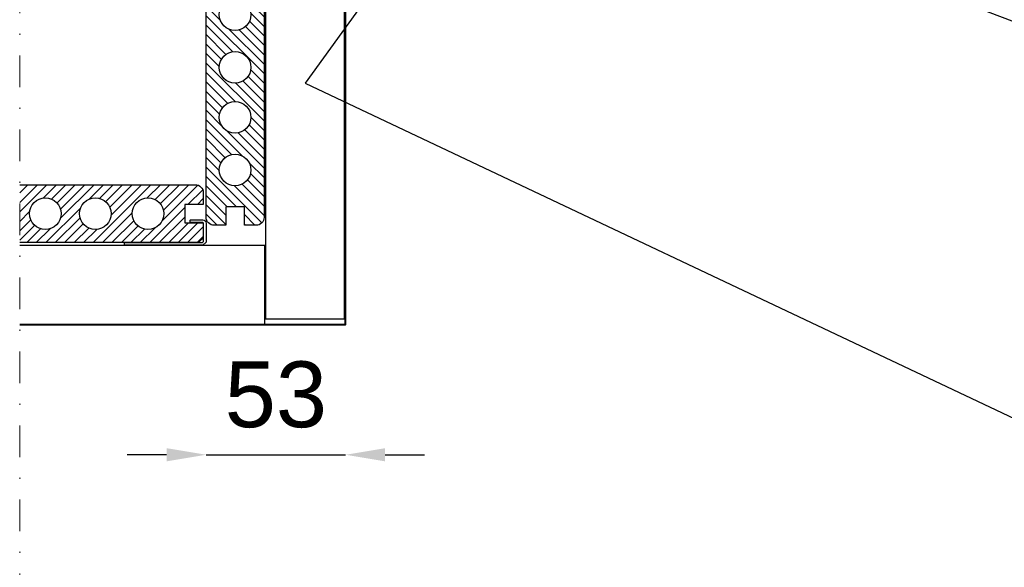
# Model space of a CAD drawing. Header units: millimetres. Extents: x -1898 to 1013, y -439 to 713.
# Tile 3 of 54: x -158 to 216, y 23 to 231. Entities that reach past the tile are written whole.
import ezdxf
from ezdxf import colors
from ezdxf.entities.mleader import LeaderData, LeaderLine
from ezdxf.math import Vec2, Vec3

# ---------------------------------------------------------------- set-up
doc = ezdxf.new("R2010")
doc.units = ezdxf.units.MM
doc.linetypes.add('Dash dot', pattern=[1.4, 0.6, -0.4, 0, -0.4])
for name, color, linetype, lineweight in [('A-ANNO-DIMS', 7, 'Continuous', 9), ('A-ANNO-SYMB', 7, 'Continuous', 9), ('ecoteak_schody', 7, 'Continuous', 40), ('G-ANNO-DIMS', 7, 'Continuous', 9)]:
    doc.layers.add(name, color=color, linetype=linetype, lineweight=lineweight)
doc.layers.add('ecoteak_profil', color=2, linetype='Continuous')
doc.layers.add('ecoteak_szraf', color=8, linetype='Continuous')
doc.styles.add('ID_Arial_skala 1 100', font='arial.ttf', dxfattribs={"height": 25})
doc.dimstyles.new('ID_Arial skala 1 100_strzalki', dxfattribs={"dimscale": 30.48, "dimtxt": 25, "dimasz": 0.492126, "dimexe": 0.492126, "dimexo": 0.492126, "dimgap": 0.328084, "dimtad": 1, "dimdec": 0, "dimzin": 0, "dimdsep": 46, "dimtxsty": 'ID_Arial_skala 1 100', "dimblk2": 'OBLIQUE', "dimcen": 0.09, "dimdle": 0.328084, "dimse1": 1, "dimse2": 1, "dimazin": 0, "dimtfac": 1, "dimtdec": 0, "dimtix": 1, "dimtmove": 0, "dimatfit": 3, "dimfxl": 1, "dimtvp": 1, "dimtfill": 1, "dimtolj": 1, "dimtzin": 0, "dimarcsym": 2})

# ---------------------------------------------------------------- blocks, each defined once
blk = doc.blocks.new('A$Cec00c39f')
at = {"layer": 'ecoteak_szraf'}
h = blk.add_hatch(dxfattribs=at)
h.set_pattern_fill('LINE', color=256, scale=0.8, angle=45, style=0)
h.set_pattern_definition([(45, (70, -93.1085), (-1.79605, 1.79605), [])])
h.paths.add_polyline_path([(140, -4.5), (140, 0), (133, 0), (133, 7), (140, 7), (140, 11.5, 0.414214), (137, 14.5), (70, 14.5), (3, 14.5, 0.414214), (0, 11.5), (0, 7), (7, 7), (7, 0), (0, 0), (0, -4.5, 0.414214), (3, -7.5), (70, -7.5), (137, -7.5, 0.414214)])
h.paths.add_polyline_path([(54, 3.5, -1), (66, 3.5, -1)], flags=16)
h.paths.add_polyline_path([(35, 3.5, -1), (47, 3.5, -1)], flags=16)
h.paths.add_polyline_path([(15, 3.5, -1), (27, 3.5, -1)], flags=16)
h.paths.add_polyline_path([(93, 3.5, -1), (105, 3.5, -1)], flags=16)
h.paths.add_polyline_path([(113, 3.5, -1), (125, 3.5, -1)], flags=16)
h.paths.add_polyline_path([(74, 3.5, -1), (86, 3.5, -1)], flags=16)
at = {"layer": 'ecoteak_profil'}
blk.add_lwpolyline([(70, 14.5), (137, 14.5, -0.414214), (140, 11.5), (140, 7), (133, 7), (133, 0), (140, 0), (140, -4.5, -0.414214), (137, -7.5), (70, -7.5), (3, -7.5, -0.414214), (0, -4.5), (0, 0), (7, 0), (7, 7), (0, 7), (0, 11.5, -0.414214), (3, 14.5)], format="xyb", close=True, dxfattribs=at)
for centre in [(21, 3.5), (41, 3.5), (60, 3.5), (80, 3.5), (99, 3.5), (119, 3.5)]:
    blk.add_circle(centre, 6, dxfattribs=at)
blk = doc.blocks.new('*D172')
at = {"layer": 'A-ANNO-DIMS', "color": 0, "lineweight": -2, "transparency": 16777216}
for p, q in [((-102.19, 65.56), (-117.19, 65.56)), ((-87.19, 65.56), (-34.24, 65.56)), ((-19.24, 65.56), (-4.24, 65.56))]:
    blk.add_line(p, q, dxfattribs=at)
at = {"layer": 'A-ANNO-DIMS', "color": 0, "transparency": 16777216}
for points in [[(-102.19, 68.06), (-102.19, 63.06), (-87.19, 65.56)], [(-19.24, 68.06), (-19.24, 63.06), (-34.24, 65.56)]]:
    blk.add_solid(points, dxfattribs=at)
at = {"layer": 'Defpoints', "color": 0, "transparency": 16777216}
for p in [(-87.19, 182.32), (-34.24, 182.32), (-34.24, 65.56)]:
    blk.add_point(p, dxfattribs=at)
at = {"layer": 'A-ANNO-DIMS', "color": 0, "transparency": 16777216, "insert": (-60.71, 88.34), "char_height": 25, "attachment_point": 5, "style": 'ID_Arial_skala 1 100', "bg_fill": 3, "box_fill_scale": 1.1, "bg_fill_color": 256, "bg_fill_true_color": 13158600, "bg_fill_transparency": 0}
blk.add_mtext('\\A1;53', dxfattribs=at)
blk = doc.blocks.new('_Oblique')
at = {"color": 0, "linetype": 'ByBlock', "lineweight": -2}
blk.add_line((-0.5, -0.5), (0.5, 0.5), dxfattribs=at)
blk = doc.blocks.new('_Open90')
at = {"color": 0, "linetype": 'ByBlock', "lineweight": -2}
for p, q in [((-0.5, 0.5), (0, 0)), ((0, 0), (-1, 0)), ((0, 0), (-0.5, -0.5))]:
    blk.add_line(p, q, dxfattribs=at)

msp = doc.modelspace()

# ---------------------------------------------------------------- hatches: boundary and pattern name
at = {"layer": 'ecoteak_szraf'}
h = msp.add_hatch(dxfattribs=at)
h.set_pattern_fill('LINE', color=256, scale=0.8, angle=45, style=0)
h.set_pattern_definition([(45, (-158.2838, 60.5414), (-1.79605, 1.79605), [])])
h.paths.add_polyline_path([(-135.28, 157.15, -1), (-123.28, 157.15, -1)], flags=16)
h.paths.add_polyline_path([(-115.28, 157.15, -1), (-103.28, 157.15, -1)], flags=16)
h.paths.add_polyline_path([(-154.28, 157.15, -1), (-142.28, 157.15, -1)], flags=16)
edge = h.paths.add_edge_path()
edge.add_line((-157.99, 168.15), (-157.99, 146.15))
edge.add_line((-157.99, 146.15), (-91.28, 146.15))
edge.add_arc((-91.28, 149.15), 3, 270, 360)
edge.add_line((-88.28, 149.15), (-88.28, 153.65))
edge.add_line((-88.28, 153.65), (-95.28, 153.65))
edge.add_line((-95.28, 153.65), (-95.28, 160.65))
edge.add_line((-95.28, 160.65), (-88.28, 160.65))
edge.add_line((-88.28, 160.65), (-88.28, 165.15))
edge.add_arc((-91.28, 165.15), 3, 0, 90)
edge.add_line((-91.28, 168.15), (-157.99, 168.15))

# ---------------------------------------------------------------- linework, layer by layer
at = {"layer": 'A-ANNO-SYMB', "linetype": 'Dash dot', "ltscale": 20}
msp.add_lwpolyline([(-127.99, -252.61), (585.61, -252.61, 0.414214), (615.61, -222.61), (615.61, 638.68, 0.414214), (585.61, 668.68), (-127.99, 668.68, 0.414214), (-157.99, 638.68), (-157.99, -222.61, 0.414214)], format="xyb", close=True, dxfattribs=at)
at = {"layer": 'ecoteak_profil'}
msp.add_lwpolyline([(-64.61, 117.2), (-34.61, 117.2), (-34.61, 296.19), (-64.61, 296.19)], close=True, dxfattribs=at)
msp.add_lwpolyline([(-157.99, 168.15), (-91.28, 168.15, -0.414214), (-88.28, 165.15), (-88.28, 160.65), (-95.28, 160.65), (-95.28, 153.65), (-88.28, 153.65), (-88.28, 149.15, -0.414214), (-91.28, 146.15), (-157.99, 146.15)], format="xyb", dxfattribs=at)
msp.add_lwpolyline([(-93.1, 153.76), (-93.2, 153.86), (-93.2, 154.66), (-93.1, 154.76), (-88.39, 154.76, -0.385482), (-87.2, 153.57), (-87.2, 146.35), (-88.39, 145.16), (-118.11, 145.16), (-118.2, 145.26), (-118.2, 146.06), (-118.1, 146.16), (-88.57, 146.16), (-88.2, 146.53), (-88.2, 153.39, 0.446584), (-88.67, 153.76)], format="xyb", close=True, dxfattribs=at)
msp.add_lwpolyline([(-157.99, 115.09), (-64.85, 115.09), (-64.85, 145.09), (-157.99, 145.09)], dxfattribs=at)
for centre in [(-148.28, 157.15), (-129.28, 157.15), (-109.28, 157.15)]:
    msp.add_circle(centre, 6, dxfattribs=at)
at = {"layer": 'ecoteak_schody'}
msp.add_lwpolyline([(-157.99, 115.09), (-34.24, 115.09), (-34.24, 265.06), (246.11, 265.06), (246.11, 415.17), (528.46, 415.17), (528.46, 565.28), (615.61, 565.28)], dxfattribs=at)

# ---------------------------------------------------------------- block references
at = {"layer": 'ecoteak_profil', "rotation": 90}
msp.add_blockref('A$Cec00c39f', (-72.69, 152.73), dxfattribs=at)

# ---------------------------------------------------------------- leaders
at = {"layer": 'G-ANNO-DIMS'}
ml = msp.add_multileader_mtext('Standard', dxfattribs=at)
ml.set_content('KLIPS STARTOWY', color=256, style='ID_Arial_skala 1 100')
ml.set_leader_properties()
ml.set_arrow_properties(name='OPEN90')
ml.build(insert=Vec2(0, 0))
ml.multileader.update_dxf_attribs({"text_right_attachment_type": 6, "dogleg_length": 0.36, "arrow_head_size": 25})
ctx = ml.context
ctx.base_point, ctx.char_height, ctx.arrow_head_size, ctx.landing_gap_size, ctx.plane_origin = Vec3(686.6, 206.18), 25, 25, 0.09, Vec3(528.06, 199.04)
ctx.right_attachment = 6
notes = []
notes.append((ctx, [(0, (1, 1, 0), (575.12, 206.18), (1, 0), 111.48, [(1, [(193.16, 296.32), (214.82, 441.1)], 0, [])])]))
ctx.mtext.insert, ctx.mtext.flow_direction = Vec3(686.69, 218.89), 5
ml = msp.add_multileader_mtext('Standard', dxfattribs=at)
ml.set_content('KLIPS MONTAŻOWY', color=256, style='ID_Arial_skala 1 100')
ml.set_leader_properties()
ml.set_arrow_properties(name='OPEN90')
ml.build(insert=Vec2(0, 0))
ml.multileader.update_dxf_attribs({"text_right_attachment_type": 6, "dogleg_length": 0.36, "arrow_head_size": 25})
ctx = ml.context
ctx.base_point, ctx.char_height, ctx.arrow_head_size, ctx.landing_gap_size, ctx.plane_origin = Vec3(686.6, 95.23), 25, 25, 0.09, Vec3(528.06, 88.09)
ctx.right_attachment = 6
notes.append((ctx, [(0, (1, 1, 0), (575.12, 95.23), (1, 0), 111.48, [(0, [(48.3, 295.09)], 0, [])])]))
ctx.mtext.insert, ctx.mtext.flow_direction = Vec3(686.69, 107.94), 5
for ctx, leaders in notes:
    for number, flags, end, landing, length, lines in leaders:
        leader = LeaderData()
        leader.index, (leader.has_last_leader_line, leader.has_dogleg_vector, leader.attachment_direction) = number, flags
        leader.last_leader_point, leader.dogleg_vector, leader.dogleg_length = Vec3(end), Vec3(landing), length
        for number, points, colour, breaks in lines:
            line = LeaderLine()
            line.index, line.vertices, line.color, line.breaks = number, Vec3.list(points), colors.encode_raw_color(colour), breaks
            leader.lines.append(line)
        ctx.leaders.append(leader)

# ---------------------------------------------------------------- next in the draw order: dimensions: what is measured, and where the dimension line sits
at = {"layer": 'A-ANNO-DIMS'}
dim = msp.add_linear_dim(base=(-34.24, 65.56), p1=(-87.19, 182.32), p2=(-34.24, 182.32), dimstyle='ID_Arial skala 1 100_strzalki', override={"dimpost": '<>'}, dxfattribs=at)
dim.commit()
dim.dimension.update_dxf_attribs({"geometry": '*D172', "text_midpoint": (-60.71, 88.34)})

# ---------------------------------------------------------------- next in the draw order: leaders
at = {"layer": 'G-ANNO-DIMS'}
ml = msp.add_multileader_mtext('Standard', dxfattribs=at)
ml.set_content('LEGAR SYSTEMOWY\\PLD5030', color=256, style='ID_Arial_skala 1 100')
ml.set_leader_properties()
ml.set_arrow_properties(name='OPEN90')
ml.build(insert=Vec2(0, 0))
ml.multileader.update_dxf_attribs({"text_right_attachment_type": 6, "dogleg_length": 0.36, "arrow_head_size": 25})
ctx = ml.context
ctx.base_point, ctx.char_height, ctx.arrow_head_size, ctx.landing_gap_size, ctx.plane_origin = Vec3(686.6, -88.96), 25, 25, 0.09, Vec3(528.06, -96.09)
ctx.right_attachment = 6
notes = []
notes.append((ctx, [(0, (1, 1, 0), (575.12, -88.96), (1, 0), 111.48, [(1, [(-0.1, 275.43), (-49.61, 206.69)], 0, [])])]))
ctx.mtext.insert, ctx.mtext.flow_direction = Vec3(686.69, -76.24), 5
for ctx, leaders in notes:
    for number, flags, end, landing, length, lines in leaders:
        leader = LeaderData()
        leader.index, (leader.has_last_leader_line, leader.has_dogleg_vector, leader.attachment_direction) = number, flags
        leader.last_leader_point, leader.dogleg_vector, leader.dogleg_length = Vec3(end), Vec3(landing), length
        for number, points, colour, breaks in lines:
            line = LeaderLine()
            line.index, line.vertices, line.color, line.breaks = number, Vec3.list(points), colors.encode_raw_color(colour), breaks
            leader.lines.append(line)
        ctx.leaders.append(leader)

doc.saveas('drawing.dxf')
